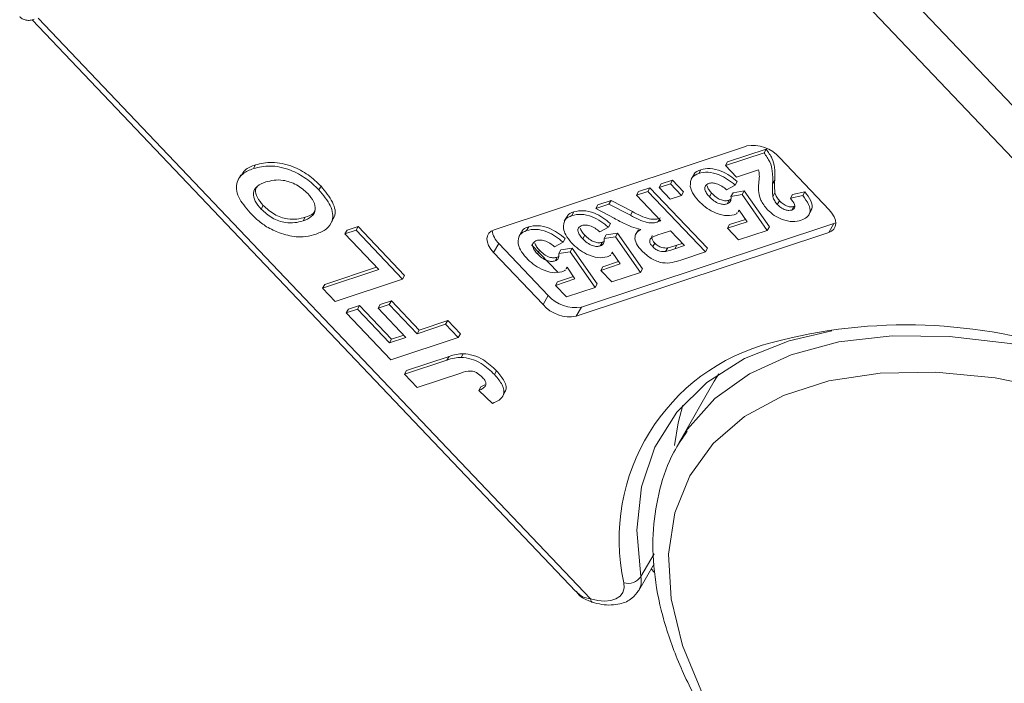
# Model space of a CAD drawing. Header units: millimetres. Extents: x 2623 to 3546, y -313 to 339.
# Tile 22 of 49: x 3130 to 3160, y 181 to 202. Entities that reach past the tile are written whole.
import ezdxf

# ---------------------------------------------------------------- set-up
doc = ezdxf.new("R2010")
doc.units = ezdxf.units.MM

msp = doc.modelspace()

# ---------------------------------------------------------------- linework, layer by layer
at = {"color": 7, "linetype": 'Continuous', "lineweight": 15}
for p, q in [((3167.299, 192.134), (3151.082, 209.199)), ((3150.234, 208.459), (3167.022, 190.793)), ((3130.226, 201.784), (3147.105, 184.023)), ((3147.562, 183.795), (3130.415, 201.837)), ((3144.566, 195.262), (3152.403, 197.862)), ((3151.755, 197.254), (3152.951, 197.651)), ((3151.82, 197.367), (3153.016, 197.764)), ((3152.951, 197.651), (3153.016, 197.764)), ((3137.094, 197.162), (3137.159, 197.276)), ((3151.755, 197.254), (3151.82, 197.367)), ((3152.099, 196.892), (3151.755, 197.254)), ((3153.436, 197.497), (3154.969, 195.884)), ((3136.705, 196.968), (3136.624, 196.826)), ((3150.766, 196.971), (3150.685, 196.83)), ((3150.923, 197.01), (3150.988, 197.123)), ((3152.779, 197.117), (3152.099, 196.892)), ((3139.13, 196.5), (3139.195, 196.613)), ((3149.692, 196.57), (3150.044, 196.686)), ((3149.692, 196.57), (3149.757, 196.683)), ((3149.757, 196.683), (3150.109, 196.8)), ((3150.044, 196.686), (3150.109, 196.8)), ((3150.044, 196.686), (3150.388, 196.324)), ((3150.109, 196.8), (3150.453, 196.438)), ((3152.056, 196.646), (3151.79, 196.504)), ((3152.056, 196.646), (3152.121, 196.759)), ((3153.216, 196.686), (3153.282, 196.8)), ((3148.989, 196.336), (3149.34, 196.453)), ((3148.989, 196.336), (3149.054, 196.45)), ((3149.746, 195.54), (3148.989, 196.336)), ((3149.054, 196.45), (3149.406, 196.566)), ((3149.34, 196.453), (3149.406, 196.566)), ((3149.34, 196.453), (3151.129, 194.571)), ((3149.406, 196.566), (3151.194, 194.684)), ((3150.036, 196.208), (3149.692, 196.57)), ((3150.388, 196.324), (3150.036, 196.208)), ((3150.388, 196.324), (3150.453, 196.438)), ((3151.259, 196.284), (3151.324, 196.397)), ((3151.924, 196.294), (3151.989, 196.408)), ((3151.924, 196.294), (3152.273, 196.352)), ((3151.989, 196.408), (3152.338, 196.465)), ((3152.273, 196.352), (3152.338, 196.465)), ((3152.273, 196.352), (3153.052, 195.24)), ((3152.338, 196.465), (3153.117, 195.354)), ((3153.225, 196.29), (3153.291, 196.403)), ((3153.768, 196.239), (3153.833, 196.353)), ((3153.768, 196.239), (3154.153, 196.321)), ((3153.833, 196.353), (3154.218, 196.434)), ((3154.153, 196.321), (3154.218, 196.434)), ((3137.336, 195.903), (3137.401, 196.016)), ((3147.723, 195.916), (3148.134, 196.053)), ((3147.723, 195.916), (3147.788, 196.03)), ((3147.788, 196.03), (3148.199, 196.166)), ((3148.134, 196.053), (3148.199, 196.166)), ((3148.134, 196.053), (3148.8, 195.712)), ((3148.199, 196.166), (3148.865, 195.825)), ((3151.806, 196.065), (3151.871, 196.178)), ((3151.871, 196.178), (3151.919, 196.206)), ((3153.363, 196.049), (3153.428, 196.162)), ((3153.814, 195.874), (3153.879, 195.987)), ((3153.879, 195.987), (3153.905, 196.002)), ((3146.984, 195.703), (3147.049, 195.816)), ((3148.299, 195.617), (3147.723, 195.916)), ((3148.8, 195.712), (3148.865, 195.825)), ((3152.152, 195.817), (3152.18, 195.866)), ((3152.178, 195.869), (3152.154, 195.835)), ((3152.426, 195.509), (3152.178, 195.869)), ((3154.336, 195.715), (3154.417, 195.857)), ((3138.636, 195.534), (3138.702, 195.647)), ((3139.484, 195.423), (3139.566, 195.565)), ((3140.002, 195.244), (3140.35, 195.36)), ((3140.285, 195.247), (3140.35, 195.36)), ((3140.35, 195.36), (3141.792, 193.843)), ((3146.828, 195.665), (3146.747, 195.523)), ((3155.121, 195.456), (3147.284, 192.856)), ((3148.117, 195.339), (3148.182, 195.452)), ((3149.667, 195.514), (3149.706, 195.582)), ((3149.667, 195.514), (3149.746, 195.54)), ((3151.817, 195.307), (3152.426, 195.509)), ((3151.817, 195.307), (3151.882, 195.42)), ((3151.882, 195.42), (3152.375, 195.583)), ((3155.121, 195.456), (3154.958, 195.173)), ((3155.177, 195.48), (3155.121, 195.456)), ((3139.937, 195.131), (3140.285, 195.247)), ((3139.937, 195.131), (3140.002, 195.244)), ((3140.985, 194.028), (3139.937, 195.131)), ((3140.285, 195.247), (3141.727, 193.73)), ((3145.421, 195.198), (3145.34, 195.056)), ((3145.578, 195.236), (3145.643, 195.35)), ((3154.958, 195.173), (3147.121, 192.573)), ((3147.321, 194.977), (3147.386, 195.09)), ((3148.117, 195.339), (3147.851, 195.197)), ((3147.986, 194.988), (3148.051, 195.101)), ((3148.051, 195.101), (3148.4, 195.159)), ((3148.335, 195.045), (3148.4, 195.159)), ((3148.4, 195.159), (3149.179, 194.047)), ((3149.048, 195.262), (3148.966, 195.12)), ((3150.044, 195.226), (3149.761, 195.132)), ((3150.479, 194.768), (3150.044, 195.226)), ((3152.161, 194.945), (3151.817, 195.307)), ((3153.052, 195.24), (3152.161, 194.945)), ((3153.052, 195.24), (3153.117, 195.354)), ((3144.717, 194.834), (3144.555, 194.551)), ((3146.251, 193.221), (3144.717, 194.834)), ((3146.546, 193.942), (3145.735, 194.795)), ((3146.711, 194.872), (3146.445, 194.731)), ((3146.711, 194.872), (3146.776, 194.986)), ((3147.867, 194.758), (3147.932, 194.871)), ((3147.932, 194.871), (3147.98, 194.899)), ((3147.986, 194.988), (3148.335, 195.045)), ((3148.335, 195.045), (3149.114, 193.934)), ((3149.493, 194.736), (3149.558, 194.849)), ((3150.18, 194.669), (3150.246, 194.782)), ((3150.18, 194.669), (3150.479, 194.768)), ((3150.246, 194.782), (3150.413, 194.838)), ((3146.088, 192.938), (3144.555, 194.551)), ((3145.914, 194.51), (3145.979, 194.624)), ((3146.579, 194.521), (3146.644, 194.635)), ((3146.579, 194.521), (3146.928, 194.579)), ((3146.644, 194.635), (3146.993, 194.692)), ((3146.928, 194.579), (3146.993, 194.692)), ((3146.928, 194.579), (3147.707, 193.467)), ((3146.993, 194.692), (3147.772, 193.581)), ((3148.213, 194.511), (3148.242, 194.56)), ((3148.24, 194.562), (3148.216, 194.528)), ((3148.488, 194.202), (3148.24, 194.562)), ((3149.895, 194.582), (3149.96, 194.695)), ((3151.129, 194.571), (3150.362, 194.316)), ((3151.129, 194.571), (3151.194, 194.684)), ((3146.461, 194.292), (3146.526, 194.405)), ((3146.526, 194.405), (3146.574, 194.433)), ((3147.879, 194), (3148.488, 194.202)), ((3147.944, 194.114), (3148.436, 194.277)), ((3139.244, 193.45), (3140.985, 194.028)), ((3139.309, 193.564), (3140.919, 194.098)), ((3141.727, 193.73), (3141.792, 193.843)), ((3146.807, 194.044), (3146.835, 194.093)), ((3146.834, 194.095), (3146.809, 194.062)), ((3147.081, 193.736), (3146.834, 194.095)), ((3147.879, 194), (3147.944, 194.114)), ((3148.223, 193.638), (3147.879, 194)), ((3149.114, 193.934), (3148.223, 193.638)), ((3149.114, 193.934), (3149.179, 194.047)), ((3139.244, 193.45), (3139.309, 193.564)), ((3141.727, 193.73), (3139.637, 193.037)), ((3146.472, 193.534), (3147.081, 193.736)), ((3146.472, 193.534), (3146.537, 193.647)), ((3146.816, 193.172), (3146.472, 193.534)), ((3146.537, 193.647), (3147.03, 193.81)), ((3147.707, 193.467), (3147.772, 193.581)), ((3139.637, 193.037), (3139.244, 193.45)), ((3146.251, 193.221), (3146.088, 192.938)), ((3147.707, 193.467), (3146.816, 193.172)), ((3140.966, 192.825), (3141.314, 192.94)), ((3140.966, 192.825), (3141.031, 192.938)), ((3141.031, 192.938), (3141.379, 193.053)), ((3141.314, 192.94), (3141.379, 193.053)), ((3141.314, 192.94), (3142.179, 192.03)), ((3141.379, 193.053), (3142.244, 192.143)), ((3139.978, 192.678), (3140.326, 192.794)), ((3139.978, 192.678), (3140.043, 192.791)), ((3141.367, 191.216), (3139.978, 192.678)), ((3140.043, 192.791), (3140.391, 192.907)), ((3140.326, 192.794), (3140.391, 192.907)), ((3140.326, 192.794), (3141.322, 191.746)), ((3140.391, 192.907), (3141.387, 191.859)), ((3141.831, 191.914), (3140.966, 192.825)), ((3147.284, 192.856), (3147.121, 192.573)), ((3142.179, 192.03), (3143.063, 192.323)), ((3142.244, 192.143), (3143.128, 192.437)), ((3143.063, 192.323), (3143.128, 192.437)), ((3143.063, 192.323), (3143.457, 191.91)), ((3143.128, 192.437), (3143.522, 192.023)), ((3142.179, 192.03), (3142.244, 192.143)), ((3143.457, 191.91), (3143.522, 192.023)), ((3141.322, 191.746), (3141.831, 191.914)), ((3141.322, 191.746), (3141.387, 191.859)), ((3143.457, 191.91), (3141.367, 191.216)), ((3141.387, 191.859), (3141.765, 191.984)), ((3143.545, 191.297), (3143.61, 191.41)), ((3141.786, 190.775), (3143.104, 191.212)), ((3141.851, 190.888), (3143.169, 191.325)), ((3143.104, 191.212), (3143.169, 191.325)), ((3141.786, 190.775), (3141.851, 190.888)), ((3142.179, 190.362), (3141.786, 190.775)), ((3143.532, 190.81), (3142.179, 190.362)), ((3144.582, 190.763), (3144.647, 190.876)), ((3151.546, 190.786), (3151.404, 190.552)), ((3151.404, 190.552), (3150.314, 188.655)), ((3144.097, 190.272), (3144.162, 190.385)), ((3144.516, 189.867), (3144.097, 190.272)), ((3144.162, 190.385), (3144.283, 190.445)), ((3144.825, 190.07), (3144.907, 190.211)), ((3150.522, 188.988), (3150.314, 188.655)), ((3149.534, 185.197), (3149.125, 184.484)), ((3149.063, 184.055), (3149.541, 184.887)), ((3149.553, 184.612), (3149.447, 184.723))]:
    msp.add_line(p, q, dxfattribs=at)
at = {"color": 7, "linetype": 'Continuous', "lineweight": 15, "flags": 128}
for points in [[(3154.969, 195.884), (3155.059, 195.776), (3155.125, 195.665), (3155.165, 195.556), (3155.178, 195.453), (3155.162, 195.36), (3155.119, 195.28), (3155.05, 195.217), (3154.958, 195.173)], [(3144.555, 194.551), (3144.465, 194.659), (3144.399, 194.77), (3144.359, 194.879), (3144.346, 194.982), (3144.362, 195.075), (3144.405, 195.155), (3144.474, 195.218), (3144.566, 195.262)], [(3149.125, 184.484), (3148.997, 185.929), (3149.143, 187.277), (3149.562, 188.506), (3150.244, 189.591), (3151.178, 190.514), (3152.346, 191.258), (3153.728, 191.808), (3155.052, 192.116)], [(3166.487, 189.877), (3164.515, 190.681), (3162.537, 191.301), (3160.589, 191.727), (3158.708, 191.949), (3156.926, 191.966), (3155.278, 191.775), (3153.794, 191.38), (3152.5, 190.79), (3151.421, 190.014), (3150.576, 189.066), (3150.522, 188.988)], [(3161.264, 171.577), (3159.372, 172.576), (3157.568, 173.726), (3155.89, 175.003), (3154.37, 176.381), (3153.039, 177.834), (3151.923, 179.332), (3151.044, 180.846), (3150.42, 182.345), (3150.064, 183.8), (3149.982, 185.182), (3150.176, 186.463), (3150.642, 187.618), (3151.37, 188.623), (3152.348, 189.46), (3153.554, 190.111), (3154.965, 190.563), (3156.553, 190.808), (3158.286, 190.84), (3160.131, 190.658), (3162.049, 190.268), (3164.004, 189.675), (3165.955, 188.892)], [(3150.171, 188.56), (3150.282, 189.26), (3150.432, 189.813)], [(3148.6, 184.293), (3148.606, 184.134), (3148.566, 183.994), (3148.48, 183.878), (3148.353, 183.792), (3148.19, 183.739), (3147.999, 183.722), (3147.786, 183.74), (3147.562, 183.795)], [(3147.605, 183.696), (3147.598, 183.699), (3147.581, 183.717), (3147.568, 183.75), (3147.562, 183.795)]]:
    msp.add_lwpolyline(points, dxfattribs=at)
at = {"color": 7, "linetype": 'Continuous', "lineweight": 15}
for centre, radius, start, end in [((3152.594, 196.757), 1.122, 41.3307, 99.8191), ((3145.177, 195.326), 0.673, 187.4267, 226.9487), ((3147.093, 193.962), 1.122, 221.3307, 279.8191), ((3146.93, 193.678), 1.122, 221.3307, 279.8191), ((3157.367, 176.136), 16.17, 70.9395, 104.9214), ((3154.758, 185.65), 6.306, 104.278, 192.4215), ((3148.726, 184.762), 0.486, 254.9197, 325.0984), ((3148.529, 184.351), 0.611, 331.0119, 12.5849)]:
    msp.add_arc(centre, radius, start, end, dxfattribs=at)
for points, knots in [([(3129.839, 201.883), (3129.864, 201.858), (3129.92, 201.802), (3130.039, 201.766), (3130.165, 201.76), (3130.248, 201.787), (3130.289, 201.8)], [0, 0, 0, 0, 0.206371, 0.453638, 0.731723, 1, 1, 1, 1]), ([(3152.951, 197.651), (3153.018, 197.555), (3153.154, 197.365), (3153.23, 197.034), (3153.221, 196.818), (3153.216, 196.686)], [0, 0, 0, 0, 0.2795508, 0.5593318, 1, 1, 1, 1]), ([(3153.016, 197.764), (3153.083, 197.669), (3153.219, 197.478), (3153.295, 197.147), (3153.287, 196.932), (3153.282, 196.8)], [0, 0, 0, 0, 0.2795508, 0.5593318, 1, 1, 1, 1]), ([(3136.717, 196.941), (3136.752, 197.003), (3136.84, 197.159), (3137.039, 197.232), (3137.159, 197.276)], [0, 0, 0, 0, 0.395475, 1, 1, 1, 1]), ([(3137.094, 197.162), (3137.259, 197.203), (3137.587, 197.284), (3138.2, 197.158), (3138.748, 196.865), (3139.003, 196.621), (3139.13, 196.5)], [0, 0, 0, 0, 0.280551, 0.559488, 0.779434, 1, 1, 1, 1]), ([(3137.159, 197.276), (3137.324, 197.316), (3137.652, 197.397), (3138.265, 197.271), (3138.813, 196.978), (3139.068, 196.735), (3139.195, 196.613)], [0, 0, 0, 0, 0.280551, 0.559488, 0.779434, 1, 1, 1, 1]), ([(3136.992, 195.782), (3136.855, 195.948), (3136.58, 196.277), (3136.537, 196.732), (3136.749, 197.021), (3136.979, 197.115), (3137.094, 197.162)], [0, 0, 0, 0, 0.279831, 0.558669, 0.779006, 1, 1, 1, 1]), ([(3150.662, 196.605), (3150.663, 196.709), (3150.666, 196.896), (3150.844, 196.975), (3150.923, 197.01)], [0, 0, 0, 0, 0.5583531, 1, 1, 1, 1]), ([(3150.776, 196.949), (3150.778, 196.966), (3150.792, 197.059), (3150.899, 197.094), (3150.988, 197.123)], [0, 0, 0, 0, 0.179417, 1, 1, 1, 1]), ([(3150.923, 197.01), (3151.014, 197.03), (3151.196, 197.071), (3151.533, 196.988), (3151.829, 196.834), (3151.98, 196.708), (3152.056, 196.646)], [0, 0, 0, 0, 0.279948, 0.559031, 0.779331, 1, 1, 1, 1]), ([(3150.988, 197.123), (3151.079, 197.143), (3151.261, 197.185), (3151.598, 197.101), (3151.894, 196.947), (3152.045, 196.822), (3152.121, 196.759)], [0, 0, 0, 0, 0.279948, 0.559031, 0.779331, 1, 1, 1, 1]), ([(3152.786, 196.415), (3152.783, 196.495), (3152.777, 196.628), (3152.795, 196.804), (3152.813, 196.953), (3152.79, 197.063), (3152.779, 197.117)], [0, 0, 0, 0, 0.3399849, 0.5601859, 0.7803799, 1, 1, 1, 1]), ([(3137.477, 196.745), (3137.383, 196.708), (3137.196, 196.635), (3137.066, 196.42), (3137.128, 196.149), (3137.266, 195.985), (3137.336, 195.903)], [0, 0, 0, 0, 0.281087, 0.560013, 0.779691, 1, 1, 1, 1]), ([(3137.222, 196.614), (3137.196, 196.579), (3137.129, 196.489), (3137.197, 196.26), (3137.333, 196.098), (3137.401, 196.016)], [0, 0, 0, 0, 0.239807, 0.619359, 1, 1, 1, 1]), ([(3138.782, 196.383), (3138.672, 196.481), (3138.453, 196.677), (3137.922, 196.853), (3137.646, 196.786), (3137.477, 196.745)], [0, 0, 0, 0, 0.279991, 0.559768, 1, 1, 1, 1]), ([(3139.195, 196.613), (3139.329, 196.451), (3139.597, 196.128), (3139.673, 195.733), (3139.562, 195.595), (3139.537, 195.563)], [0, 0, 0, 0, 0.435639, 0.86944, 1, 1, 1, 1]), ([(3150.915, 196.159), (3150.844, 196.243), (3150.718, 196.392), (3150.679, 196.54), (3150.662, 196.605)], [0, 0, 0, 0, 0.559534, 1, 1, 1, 1]), ([(3151.235, 196.701), (3151.196, 196.681), (3151.116, 196.64), (3151.099, 196.52), (3151.161, 196.394), (3151.226, 196.32), (3151.259, 196.284)], [0, 0, 0, 0, 0.279573, 0.558664, 0.778923, 1, 1, 1, 1]), ([(3151.18, 196.621), (3151.194, 196.583), (3151.224, 196.507), (3151.291, 196.434), (3151.324, 196.397)], [0, 0, 0, 0, 0.499074, 1, 1, 1, 1]), ([(3151.79, 196.504), (3151.743, 196.543), (3151.649, 196.62), (3151.488, 196.691), (3151.341, 196.722), (3151.271, 196.708), (3151.235, 196.701)], [0, 0, 0, 0, 0.2803, 0.559961, 0.780042, 1, 1, 1, 1]), ([(3153.216, 196.686), (3153.212, 196.614), (3153.205, 196.485), (3153.219, 196.35), (3153.225, 196.29)], [0, 0, 0, 0, 0.560235, 1, 1, 1, 1]), ([(3153.282, 196.8), (3153.277, 196.728), (3153.27, 196.599), (3153.284, 196.463), (3153.291, 196.403)], [0, 0, 0, 0, 0.560235, 1, 1, 1, 1]), ([(3138.636, 195.534), (3138.731, 195.572), (3138.918, 195.647), (3139.042, 195.865), (3138.987, 196.136), (3138.851, 196.301), (3138.782, 196.383)], [0, 0, 0, 0, 0.281021, 0.560116, 0.779939, 1, 1, 1, 1]), ([(3139.13, 196.5), (3139.267, 196.336), (3139.541, 196.009), (3139.59, 195.557), (3139.386, 195.266), (3139.158, 195.172), (3139.043, 195.125)], [0, 0, 0, 0, 0.279942, 0.558704, 0.779045, 1, 1, 1, 1]), ([(3151.259, 196.284), (3151.302, 196.241), (3151.387, 196.157), (3151.549, 196.07), (3151.7, 196.04), (3151.77, 196.056), (3151.806, 196.065)], [0, 0, 0, 0, 0.280898, 0.55946, 0.779497, 1, 1, 1, 1]), ([(3151.324, 196.397), (3151.367, 196.355), (3151.452, 196.27), (3151.614, 196.183), (3151.765, 196.153), (3151.835, 196.17), (3151.871, 196.178)], [0, 0, 0, 0, 0.280898, 0.55946, 0.779497, 1, 1, 1, 1]), ([(3151.806, 196.065), (3151.831, 196.077), (3151.883, 196.101), (3151.929, 196.179), (3151.926, 196.251), (3151.924, 196.294)], [0, 0, 0, 0, 0.279963, 0.560065, 1, 1, 1, 1]), ([(3153.057, 195.884), (3152.977, 195.985), (3152.834, 196.165), (3152.801, 196.338), (3152.786, 196.415)], [0, 0, 0, 0, 0.558458, 1, 1, 1, 1]), ([(3153.225, 196.29), (3153.24, 196.245), (3153.266, 196.164), (3153.333, 196.084), (3153.363, 196.049)], [0, 0, 0, 0, 0.560117, 1, 1, 1, 1]), ([(3153.291, 196.403), (3153.305, 196.358), (3153.331, 196.278), (3153.398, 196.198), (3153.428, 196.162)], [0, 0, 0, 0, 0.560117, 1, 1, 1, 1]), ([(3154.153, 196.321), (3154.222, 196.23), (3154.361, 196.05), (3154.4, 195.8), (3154.291, 195.637), (3154.167, 195.584), (3154.105, 195.558)], [0, 0, 0, 0, 0.2807519, 0.5589701, 0.7792745, 1, 1, 1, 1]), ([(3154.218, 196.434), (3154.286, 196.344), (3154.421, 196.166), (3154.472, 195.946), (3154.412, 195.868), (3154.398, 195.849)], [0, 0, 0, 0, 0.432576, 0.861248, 1, 1, 1, 1]), ([(3137.401, 196.016), (3137.509, 195.918), (3137.727, 195.721), (3138.258, 195.538), (3138.533, 195.606), (3138.702, 195.647)], [0, 0, 0, 0, 0.280278, 0.559877, 1, 1, 1, 1]), ([(3152.02, 195.723), (3151.926, 195.707), (3151.738, 195.676), (3151.4, 195.792), (3151.118, 195.962), (3150.983, 196.093), (3150.915, 196.159)], [0, 0, 0, 0, 0.279007, 0.558619, 0.779074, 1, 1, 1, 1]), ([(3153.363, 196.049), (3153.398, 196.014), (3153.469, 195.945), (3153.604, 195.874), (3153.728, 195.853), (3153.785, 195.867), (3153.814, 195.874)], [0, 0, 0, 0, 0.2806635, 0.5594614, 0.7793655, 1, 1, 1, 1]), ([(3153.428, 196.162), (3153.463, 196.128), (3153.534, 196.058), (3153.669, 195.987), (3153.793, 195.966), (3153.85, 195.98), (3153.879, 195.987)], [0, 0, 0, 0, 0.280664, 0.559461, 0.779366, 1, 1, 1, 1]), ([(3153.814, 195.874), (3153.838, 195.884), (3153.886, 195.905), (3153.917, 195.967), (3153.897, 196.083), (3153.821, 196.175), (3153.768, 196.239)], [0, 0, 0, 0, 0.187236, 0.374084, 0.560696, 1, 1, 1, 1]), ([(3137.505, 195.356), (3137.4, 195.43), (3137.211, 195.561), (3137.059, 195.715), (3136.992, 195.782)], [0, 0, 0, 0, 0.559564, 1, 1, 1, 1]), ([(3137.336, 195.903), (3137.444, 195.805), (3137.662, 195.608), (3138.193, 195.425), (3138.468, 195.492), (3138.636, 195.534)], [0, 0, 0, 0, 0.280278, 0.559877, 1, 1, 1, 1]), ([(3138.702, 195.647), (3138.803, 195.681), (3138.953, 195.731), (3139.002, 195.852), (3139.017, 195.891)], [0, 0, 0, 0, 0.6762653, 1, 1, 1, 1]), ([(3146.723, 195.298), (3146.725, 195.403), (3146.728, 195.59), (3146.906, 195.668), (3146.984, 195.703)], [0, 0, 0, 0, 0.558353, 1, 1, 1, 1]), ([(3146.838, 195.643), (3146.84, 195.659), (3146.853, 195.753), (3146.961, 195.788), (3147.049, 195.816)], [0, 0, 0, 0, 0.179417, 1, 1, 1, 1]), ([(3146.984, 195.703), (3147.075, 195.724), (3147.257, 195.765), (3147.594, 195.681), (3147.891, 195.527), (3148.042, 195.402), (3148.117, 195.339)], [0, 0, 0, 0, 0.279948, 0.559031, 0.779331, 1, 1, 1, 1]), ([(3147.049, 195.816), (3147.14, 195.837), (3147.323, 195.878), (3147.66, 195.794), (3147.956, 195.641), (3148.107, 195.515), (3148.182, 195.452)], [0, 0, 0, 0, 0.279948, 0.559031, 0.779331, 1, 1, 1, 1]), ([(3148.8, 195.712), (3148.974, 195.619), (3149.217, 195.491), (3149.52, 195.463), (3149.618, 195.497), (3149.667, 195.514)], [0, 0, 0, 0, 0.561022, 0.779295, 1, 1, 1, 1]), ([(3148.865, 195.825), (3149.039, 195.733), (3149.282, 195.604), (3149.585, 195.576), (3149.683, 195.61), (3149.732, 195.627)], [0, 0, 0, 0, 0.561022, 0.779295, 1, 1, 1, 1]), ([(3152.123, 195.791), (3152.119, 195.785), (3152.098, 195.752), (3152.055, 195.736), (3152.02, 195.723)], [0, 0, 0, 0, 0.200446, 1, 1, 1, 1]), ([(3154.105, 195.558), (3154.021, 195.537), (3153.853, 195.495), (3153.541, 195.558), (3153.256, 195.698), (3153.124, 195.822), (3153.057, 195.884)], [0, 0, 0, 0, 0.280568, 0.55975, 0.779795, 1, 1, 1, 1]), ([(3145.643, 195.35), (3145.734, 195.37), (3145.916, 195.412), (3146.253, 195.328), (3146.549, 195.174), (3146.7, 195.049), (3146.776, 194.986)], [0, 0, 0, 0, 0.2799484, 0.5590305, 0.7793307, 1, 1, 1, 1]), ([(3147.297, 195.394), (3147.257, 195.374), (3147.178, 195.334), (3147.161, 195.213), (3147.223, 195.087), (3147.288, 195.014), (3147.321, 194.977)], [0, 0, 0, 0, 0.279573, 0.558664, 0.778923, 1, 1, 1, 1]), ([(3147.851, 195.197), (3147.804, 195.236), (3147.71, 195.313), (3147.549, 195.384), (3147.403, 195.416), (3147.332, 195.401), (3147.297, 195.394)], [0, 0, 0, 0, 0.2803, 0.559961, 0.780042, 1, 1, 1, 1]), ([(3149.123, 195.272), (3149.029, 195.294), (3148.873, 195.331), (3148.656, 195.43), (3148.476, 195.521), (3148.358, 195.585), (3148.299, 195.617)], [0, 0, 0, 0, 0.339579, 0.559591, 0.779787, 1, 1, 1, 1]), ([(3138.421, 195.045), (3138.249, 195.071), (3137.943, 195.119), (3137.639, 195.284), (3137.505, 195.356)], [0, 0, 0, 0, 0.5599557, 1, 1, 1, 1]), ([(3139.043, 195.125), (3138.939, 195.094), (3138.752, 195.039), (3138.522, 195.043), (3138.421, 195.045)], [0, 0, 0, 0, 0.560171, 1, 1, 1, 1]), ([(3145.317, 194.832), (3145.318, 194.936), (3145.321, 195.123), (3145.499, 195.202), (3145.578, 195.236)], [0, 0, 0, 0, 0.5583531, 1, 1, 1, 1]), ([(3145.431, 195.176), (3145.433, 195.193), (3145.447, 195.286), (3145.554, 195.321), (3145.643, 195.35)], [0, 0, 0, 0, 0.179417, 1, 1, 1, 1]), ([(3145.578, 195.236), (3145.669, 195.257), (3145.851, 195.298), (3146.188, 195.214), (3146.484, 195.061), (3146.635, 194.935), (3146.711, 194.872)], [0, 0, 0, 0, 0.2799484, 0.5590305, 0.7793307, 1, 1, 1, 1]), ([(3146.976, 194.852), (3146.906, 194.936), (3146.78, 195.086), (3146.741, 195.233), (3146.723, 195.298)], [0, 0, 0, 0, 0.559534, 1, 1, 1, 1]), ([(3147.242, 195.314), (3147.256, 195.276), (3147.285, 195.201), (3147.352, 195.127), (3147.386, 195.09)], [0, 0, 0, 0, 0.499074, 1, 1, 1, 1]), ([(3147.386, 195.09), (3147.428, 195.048), (3147.514, 194.964), (3147.676, 194.876), (3147.827, 194.847), (3147.897, 194.863), (3147.932, 194.871)], [0, 0, 0, 0, 0.280898, 0.55946, 0.779497, 1, 1, 1, 1]), ([(3149.157, 194.602), (3149.094, 194.677), (3148.968, 194.826), (3148.924, 195.037), (3148.993, 195.184), (3149.08, 195.243), (3149.123, 195.272)], [0, 0, 0, 0, 0.279954, 0.558933, 0.779174, 1, 1, 1, 1]), ([(3149.761, 195.132), (3149.654, 195.102), (3149.52, 195.063), (3149.408, 194.972), (3149.393, 194.901), (3149.422, 194.817), (3149.469, 194.763), (3149.493, 194.736)], [0, 0, 0, 0, 0.500962, 0.625785, 0.750436, 0.875032, 1, 1, 1, 1]), ([(3149.48, 195.079), (3149.472, 195.058), (3149.456, 195.015), (3149.488, 194.93), (3149.534, 194.876), (3149.558, 194.849)], [0, 0, 0, 0, 0.3275035, 0.6632492, 1, 1, 1, 1]), ([(3145.57, 194.386), (3145.499, 194.47), (3145.373, 194.619), (3145.334, 194.767), (3145.317, 194.832)], [0, 0, 0, 0, 0.559534, 1, 1, 1, 1]), ([(3145.89, 194.928), (3145.851, 194.908), (3145.771, 194.867), (3145.754, 194.747), (3145.816, 194.621), (3145.881, 194.547), (3145.914, 194.51)], [0, 0, 0, 0, 0.279573, 0.558664, 0.778923, 1, 1, 1, 1]), ([(3145.835, 194.848), (3145.85, 194.81), (3145.879, 194.734), (3145.946, 194.661), (3145.979, 194.624)], [0, 0, 0, 0, 0.499074, 1, 1, 1, 1]), ([(3146.445, 194.731), (3146.398, 194.769), (3146.304, 194.847), (3146.143, 194.918), (3145.996, 194.949), (3145.926, 194.935), (3145.89, 194.928)], [0, 0, 0, 0, 0.2803, 0.559961, 0.780042, 1, 1, 1, 1]), ([(3148.081, 194.417), (3147.987, 194.401), (3147.799, 194.369), (3147.461, 194.485), (3147.18, 194.655), (3147.044, 194.787), (3146.976, 194.852)], [0, 0, 0, 0, 0.279007, 0.558619, 0.779074, 1, 1, 1, 1]), ([(3147.321, 194.977), (3147.363, 194.935), (3147.449, 194.851), (3147.611, 194.763), (3147.762, 194.734), (3147.832, 194.75), (3147.867, 194.758)], [0, 0, 0, 0, 0.280898, 0.55946, 0.779497, 1, 1, 1, 1]), ([(3147.867, 194.758), (3147.893, 194.77), (3147.945, 194.794), (3147.991, 194.873), (3147.988, 194.944), (3147.986, 194.988)], [0, 0, 0, 0, 0.279963, 0.560065, 1, 1, 1, 1]), ([(3149.558, 194.849), (3149.589, 194.819), (3149.652, 194.759), (3149.808, 194.688), (3149.902, 194.693), (3149.96, 194.695)], [0, 0, 0, 0, 0.281129, 0.561183, 1, 1, 1, 1]), ([(3149.96, 194.695), (3150.015, 194.71), (3150.112, 194.737), (3150.205, 194.768), (3150.246, 194.782)], [0, 0, 0, 0, 0.559921, 1, 1, 1, 1]), ([(3145.914, 194.51), (3145.957, 194.468), (3146.042, 194.384), (3146.204, 194.297), (3146.355, 194.267), (3146.425, 194.283), (3146.461, 194.292)], [0, 0, 0, 0, 0.280898, 0.55946, 0.779497, 1, 1, 1, 1]), ([(3145.979, 194.624), (3146.022, 194.581), (3146.107, 194.497), (3146.269, 194.41), (3146.42, 194.38), (3146.49, 194.397), (3146.526, 194.405)], [0, 0, 0, 0, 0.280898, 0.55946, 0.779497, 1, 1, 1, 1]), ([(3146.461, 194.292), (3146.486, 194.304), (3146.538, 194.327), (3146.584, 194.406), (3146.581, 194.478), (3146.579, 194.521)], [0, 0, 0, 0, 0.279963, 0.560065, 1, 1, 1, 1]), ([(3148.185, 194.485), (3148.181, 194.478), (3148.16, 194.446), (3148.116, 194.43), (3148.081, 194.417)], [0, 0, 0, 0, 0.200446, 1, 1, 1, 1]), ([(3150.362, 194.316), (3150.277, 194.29), (3150.109, 194.238), (3149.855, 194.213), (3149.619, 194.282), (3149.387, 194.395), (3149.249, 194.519), (3149.157, 194.602)], [0, 0, 0, 0, 0.251143, 0.500527, 0.625735, 0.75105, 1, 1, 1, 1]), ([(3149.493, 194.736), (3149.524, 194.706), (3149.587, 194.646), (3149.743, 194.575), (3149.837, 194.579), (3149.895, 194.582)], [0, 0, 0, 0, 0.281129, 0.561183, 1, 1, 1, 1]), ([(3149.895, 194.582), (3149.95, 194.597), (3150.047, 194.624), (3150.14, 194.655), (3150.18, 194.669)], [0, 0, 0, 0, 0.559921, 1, 1, 1, 1]), ([(3146.675, 193.95), (3146.581, 193.934), (3146.393, 193.903), (3146.055, 194.019), (3145.773, 194.189), (3145.638, 194.32), (3145.57, 194.386)], [0, 0, 0, 0, 0.279007, 0.558619, 0.779074, 1, 1, 1, 1]), ([(3146.778, 194.018), (3146.774, 194.012), (3146.753, 193.979), (3146.71, 193.963), (3146.675, 193.95)], [0, 0, 0, 0, 0.200446, 1, 1, 1, 1]), ([(3143.169, 191.325), (3143.244, 191.35), (3143.379, 191.394), (3143.54, 191.405), (3143.61, 191.41)], [0, 0, 0, 0, 0.560294, 1, 1, 1, 1]), ([(3143.61, 191.41), (3143.712, 191.4), (3143.915, 191.378), (3144.309, 191.197), (3144.519, 190.998), (3144.647, 190.876)], [0, 0, 0, 0, 0.280122, 0.560355, 1, 1, 1, 1]), ([(3143.104, 191.212), (3143.179, 191.237), (3143.314, 191.28), (3143.475, 191.292), (3143.545, 191.297)], [0, 0, 0, 0, 0.560294, 1, 1, 1, 1]), ([(3143.545, 191.297), (3143.647, 191.286), (3143.85, 191.265), (3144.244, 191.084), (3144.454, 190.884), (3144.582, 190.763)], [0, 0, 0, 0, 0.280122, 0.560355, 1, 1, 1, 1]), ([(3144.208, 190.674), (3144.157, 190.723), (3144.081, 190.796), (3143.945, 190.86), (3143.75, 190.884), (3143.629, 190.843), (3143.532, 190.81)], [0, 0, 0, 0, 0.249396, 0.374426, 0.499454, 1, 1, 1, 1]), ([(3144.647, 190.876), (3144.736, 190.77), (3144.915, 190.559), (3144.972, 190.302), (3144.9, 190.22), (3144.887, 190.205)], [0, 0, 0, 0, 0.451914, 0.900481, 1, 1, 1, 1]), ([(3144.303, 190.414), (3144.309, 190.435), (3144.32, 190.477), (3144.296, 190.569), (3144.241, 190.634), (3144.208, 190.674)], [0, 0, 0, 0, 0.280672, 0.560844, 1, 1, 1, 1]), ([(3144.582, 190.763), (3144.674, 190.655), (3144.857, 190.441), (3144.895, 190.139), (3144.743, 189.959), (3144.592, 189.898), (3144.516, 189.867)], [0, 0, 0, 0, 0.280246, 0.558416, 0.778827, 1, 1, 1, 1]), ([(3144.097, 190.272), (3144.145, 190.291), (3144.231, 190.325), (3144.281, 190.387), (3144.303, 190.414)], [0, 0, 0, 0, 0.561018, 1, 1, 1, 1]), ([(3150.568, 189.006), (3150.421, 188.791), (3150.043, 188.241), (3149.686, 187.213), (3149.477, 185.972), (3149.509, 184.648), (3149.769, 183.263), (3150.26, 181.835), (3150.975, 180.385), (3151.901, 178.94), (3153.022, 177.524), (3154.319, 176.159), (3155.77, 174.866), (3157.351, 173.664), (3159.04, 172.575), (3160.359, 171.845), (3161.108, 171.49), (3161.254, 171.421)], [0, 0, 0, 0, 0.044628, 0.114325, 0.184062, 0.254492, 0.325936, 0.398283, 0.471194, 0.544346, 0.617504, 0.690587, 0.763581, 0.836503, 0.909381, 0.982247, 1, 1, 1, 1]), ([(3147.605, 183.696), (3147.71, 183.668), (3148.011, 183.588), (3148.448, 183.604), (3148.851, 183.769), (3148.993, 183.969), (3149.056, 184.058)], [0, 0, 0, 0, 0.182478, 0.521241, 0.787971, 1, 1, 1, 1]), ([(3147.114, 184.031), (3147.131, 184.007), (3147.224, 183.878), (3147.4, 183.76), (3147.567, 183.718), (3147.609, 183.708)], [0, 0, 0, 0, 0.143461, 0.786552, 1, 1, 1, 1]), ([(3147.115, 184.033), (3147.175, 183.97), (3147.297, 183.842), (3147.473, 183.811), (3147.562, 183.795)], [0, 0, 0, 0, 0.492838, 1, 1, 1, 1])]:
    msp.add_open_spline(points, degree=3, knots=knots, dxfattribs=at)

doc.saveas('drawing.dxf')
